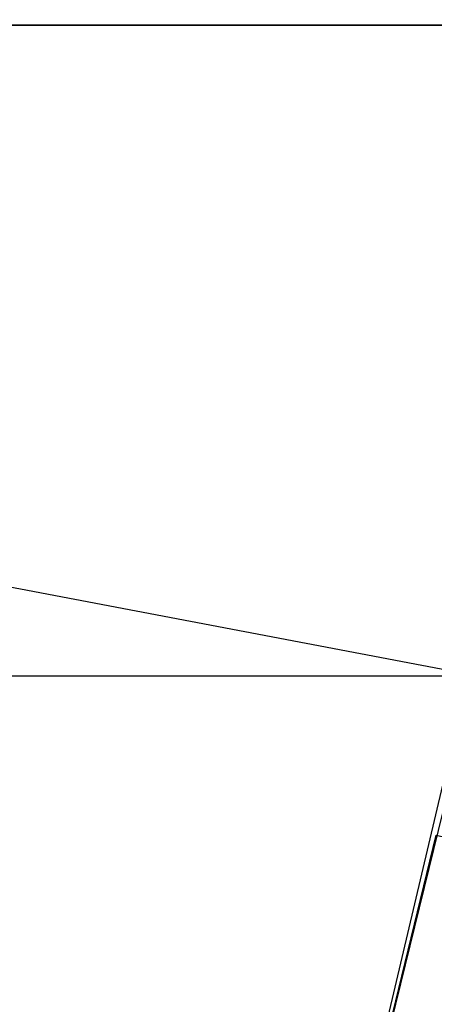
# Model space of a CAD drawing. Header units: feet. Extents: x -79 to 198, y -22 to 181.
# Tile 47 of 256: x 94.394 to 94.811, y 26.408 to 27.397. Entities that reach past the tile are written whole.
import ezdxf

# ---------------------------------------------------------------- set-up
doc = ezdxf.new("R2010")
doc.units = ezdxf.units.FT
doc.layers.add('A-LINEA', color=7, linetype='CONTINUOUS')
doc.layers.add('A-MURO-CONCRETO', color=8, linetype='CONTINUOUS')

msp = doc.modelspace()

# ---------------------------------------------------------------- linework, layer by layer
at = {"layer": 'A-LINEA'}
for points in [[(67.2267, 7.6444), (67.2667, 7.8178), (67.76, 9.9244), (68.1067, 9.9378), (69.9867, 17.8978), (72.5733, 17.2844), (72.7333, 17.9244), (80.72, 16.0444), (83.12, 15.4711), (87.16, 14.5111), (90.12, 27.0044), (94.6533, 25.9244), (94.8133, 26.5778), (97.52, 25.9378), (103.5333, 24.5111), (107.3733, 40.7511), (107.64, 40.6978), (108.9733, 40.3778), (112.68, 39.4978), (119.16, 37.9644), (119.2267, 38.2978), (125.3067, 36.8578)], [(95, 27.3911), (94.6533, 25.9244), (91.2533, 26.7378), (91.6, 28.1911), (95, 27.3911)]]:
    msp.add_lwpolyline(points, dxfattribs=at)
at = {"layer": 'A-MURO-CONCRETO'}
for points in [[(91.6, 28.1911), (95, 27.3911), (91.4133, 27.3911), (91.6, 28.1911), (91.6, 28.1911)], [(91.4133, 27.3911), (91.2533, 26.7378), (94.8533, 26.7378), (91.4133, 27.3911)], [(91.4133, 27.3911), (95, 27.3911), (94.8533, 26.7378), (91.4133, 27.3911), (91.4133, 27.3911)], [(91.2533, 26.7378), (94.8533, 26.7378), (94.6533, 25.9244), (91.2533, 26.7378), (91.2533, 26.7378)]]:
    msp.add_lwpolyline(points, dxfattribs=at)

doc.saveas('drawing.dxf')
